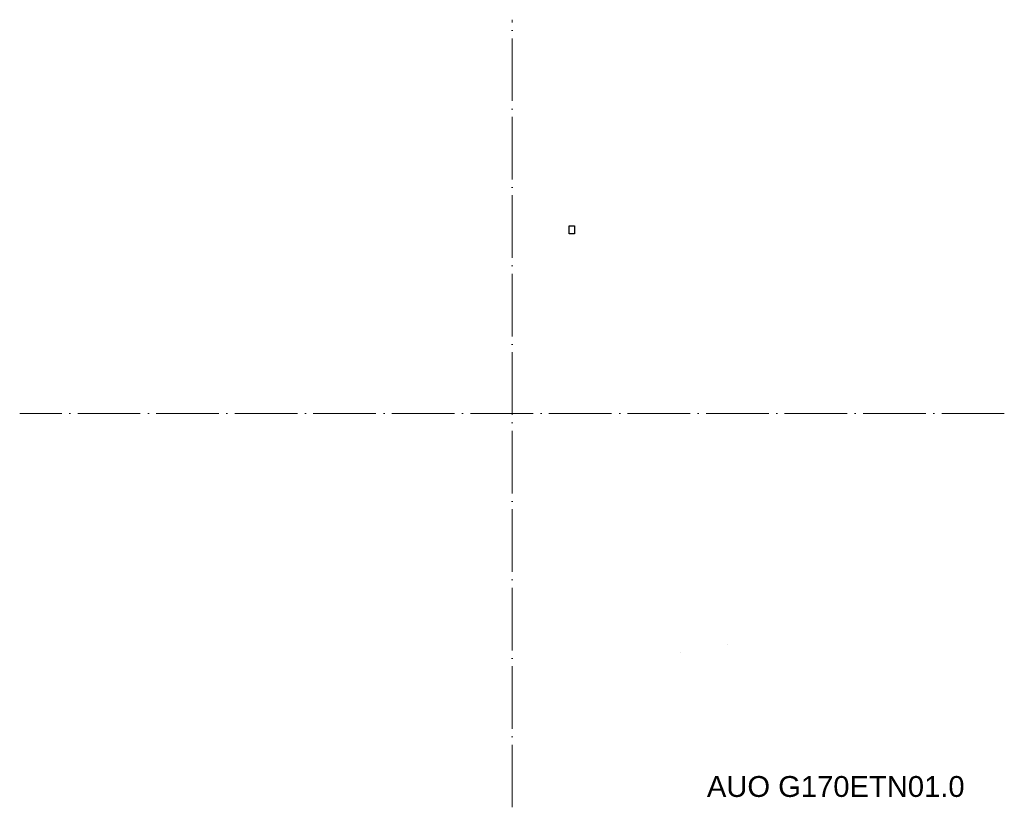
# Model space of a CAD drawing. Header units: millimetres. Extents: x -189 to 189, y -151 to 151.
import ezdxf

# ---------------------------------------------------------------- set-up
doc = ezdxf.new("R2010")
doc.units = ezdxf.units.MM
doc.linetypes.add('ACAD_ISO04W100', pattern=[30, 24, -3, 0, -3])
for name, color, linetype in [('AUO G170ETN01.0', 3, 'Continuous'), ('CENTER', 1, 'ACAD_ISO04W100'), ('EXC31C4254STCG', 7, 'Continuous'), ('JX-V2959-AVM', 7, 'Continuous')]:
    doc.layers.add(name, color=color, linetype=linetype)
doc.styles.get("Standard").update_dxf_attribs({"font": 'arial.ttf'})

msp = doc.modelspace()

# ---------------------------------------------------------------- linework, layer by layer
at = {"layer": 'CENTER', "lineweight": 0}
for p, q in [((0, -151.03), (0, 151.03)), ((188.66, 0), (-188.66, 0))]:
    msp.add_line(p, q, dxfattribs=at)
at = {"layer": 'EXC31C4254STCG', "extrusion": (-1.22465e-16, 0, -1), "elevation": 24.2}
msp.add_lwpolyline([(-21.88, 68.96), (-21.88, 71.96), (-23.98, 71.96), (-23.98, 68.96)], close=True, dxfattribs=at)
at = {"layer": 'JX-V2959-AVM', "extrusion": (0, -1, 0)}
for p, q in [((82.58, -88.4, -17), (82.58, -88.4, -17)), ((64.58, -91.75, -17), (64.58, -91.75, -17))]:
    msp.add_line(p, q, dxfattribs=at)

# ---------------------------------------------------------------- texts
at = {"layer": 'AUO G170ETN01.0', "insert": (74.69, -139.04, 1.2), "char_height": 8, "attachment_point": 1}
msp.add_mtext_dynamic_manual_height_columns('AUO G170ETN01.0', width=109.4665, gutter_width=40, heights=[0], dxfattribs=at)

doc.saveas('drawing.dxf')
